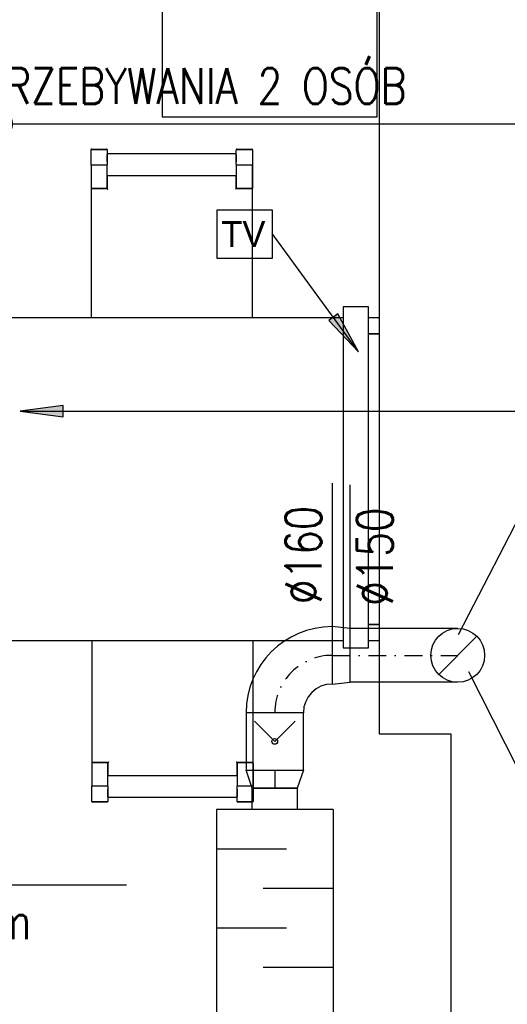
# Model space of a CAD drawing. Header units: centimetres. Extents: x -1062 to 5388, y 1642 to 2943.
# Tile 45 of 90: x -179 to -43, y 2357 to 2631. Entities that reach past the tile are written whole.
import ezdxf
from ezdxf.enums import TextEntityAlignment as Align

# ---------------------------------------------------------------- set-up
doc = ezdxf.new("R2010")
doc.units = ezdxf.units.CM
doc.linetypes.add('DASHDOT', pattern=[1, 0.5, -0.25, 0, -0.25])
doc.layers.add('M-AXS', color=2, linetype='DASHDOT', lineweight=30)
doc.layers.add('M-TEXT-n', color=5, linetype='Continuous', lineweight=9)
doc.layers.add('M-DUCT-RETN', color=230, linetype='Continuous', true_color=0xff007f)
for name, color, linetype in [('M-DUCT-RETN-EXST', 3, 'Continuous'), ('M-LDR', 5, 'Continuous'), ('M-TEXT-ROOM-TAG', 86, 'Continuous'), ('M-XREF', 252, 'Continuous'), ('XREF$0$Meble', 8, 'Continuous'), ('XREF$0$Notatki tekstowe', 8, 'Continuous'), ('XREF$0$Notatki tekstowe-1', 8, 'Continuous'), ('XREF$0$Wyposażenie elektryczne', 8, 'Continuous'), ('XREF$0$Ściany-2', 8, 'Continuous')]:
    doc.layers.add(name, color=color, linetype=linetype)
doc.styles.add('RomanS', font='romans.shx')
doc.styles.add('XREF$0$Arial', font='txt', dxfattribs={"height": 7.2})
doc.dimstyles.new('ISO-25', dxfattribs={"dimtxt": 2.5, "dimasz": 2.5, "dimexe": 1.25, "dimexo": 0.625, "dimtad": 1, "dimtxsty": 'Standard', "dimcen": 2.5, "dimadec": 0, "dimazin": 0, "dimtfac": 1, "dimtmove": 0, "dimatfit": 3, "dimfxl": 1, "dimarcsym": 0})

# ---------------------------------------------------------------- blocks, each defined once
blk = doc.blocks.new('XREF$0$TV01 - TV01-849464-Aranżacja_01')
at = {"layer": 'XREF$0$Wyposażenie elektryczne'}
for p, q in [((-82.22, 2563.08), (-89.22, 2563.08)), ((-89.22, 2563.08), (-89.22, 2468.08)), ((-82.22, 2468.08), (-82.22, 2563.08)), ((-89.22, 2468.08), (-82.22, 2468.08))]:
    blk.add_line(p, q, dxfattribs=at)
blk = doc.blocks.new('XREF$0$Szafka rack - Szafka rack-849890-Aranżacja_01')
at = {"layer": 'XREF$0$Wyposażenie elektryczne'}
for p, q in [((-79.72, 2664.08), (-139.72, 2664.08)), ((-139.72, 2664.08), (-139.72, 2604.08)), ((-79.72, 2604.08), (-79.72, 2664.08)), ((-139.72, 2604.08), (-79.72, 2604.08))]:
    blk.add_line(p, q, dxfattribs=at)
blk = doc.blocks.new('XREF$0$Bimroom_Collection_Dining_Table_2022 - Dining Table-499016-Aranżacja_01')
at = {"layer": 'XREF$0$Meble'}
for p, q in [((-107, 45), (-109.8, 45)), ((105.5, 45), (-100, 45)), ((105.5, 40.5), (105.5, 45)), ((105.5, 44.8), (105.5, 40.7)), ((109.8, 45), (105.7, 45)), ((110, 40.7), (110, 44.8)), ((-107, 40.5), (-110, 40.5)), ((-109.8, 40.5), (-107, 40.5)), ((110, 40.5), (105.5, 40.5)), ((105.7, 40.5), (109.8, 40.5)), ((110, -40.5), (110, 40.5)), ((-110, -40.5), (-107, -40.5)), ((-107, -40.5), (-109.8, -40.5)), ((105.5, -40.5), (110, -40.5)), ((105.5, -45), (105.5, -40.5)), ((105.5, -40.7), (105.5, -44.8)), ((109.8, -40.5), (105.7, -40.5)), ((110, -44.8), (110, -40.7)), ((-109.8, -45), (-107, -45)), ((-100, -45), (105.5, -45)), ((105.7, -45), (109.8, -45))]:
    blk.add_line(p, q, dxfattribs=at)
for centre, start, end in [((-109.8, 44.8), 90, 180), ((-109.8, 44.8), 105, 180), ((105.7, 44.8), 90, 180), ((105.7, 44.8), 150, 165), ((105.7, 44.8), 90, 120), ((109.8, 44.8), 0, 90), ((109.8, 44.8), 60, 90), ((109.8, 44.8), 15, 30), ((-109.8, 40.7), 180, 270), ((-109.8, 40.7), 180, 255), ((105.7, 40.7), 180, 270), ((105.7, 40.7), 195, 270), ((109.8, 40.7), 270, 0), ((109.8, 40.7), 270, 300), ((109.8, 40.7), 315, 0), ((-109.8, -40.7), 90, 180), ((-109.8, -40.7), 90, 165), ((105.7, -40.7), 90, 180), ((105.7, -40.7), 150, 165), ((105.7, -40.7), 90, 120), ((109.8, -40.7), 360, 90), ((109.8, -40.7), 15, 90), ((-109.8, -44.8), 180, 270), ((-109.8, -44.8), 180, 210), ((-109.8, -44.8), 240, 255), ((105.7, -44.8), 180, 270), ((105.7, -44.8), 195, 270), ((109.8, -44.8), 270, 360), ((109.8, -44.8), 270, 345)]:
    blk.add_arc(centre, 0.2, start, end, dxfattribs=at)
for points, knots in [([(105.5, 45), (105.5, 45), (105.5, 45), (105.49, 44.99), (105.47, 44.97), (105.46, 44.96), (105.44, 44.94), (105.43, 44.93), (105.41, 44.91), (105.4, 44.9), (105.38, 44.88), (105.34, 44.84), (105.32, 44.82), (105.3, 44.8)], [-1, -1, -1, -1, -0.833333, -0.75, -0.666667, -0.583333, -0.5, -0.416667, -0.375, -0.333333, -0.25, -0.166667, 0, 0, 0, 0]), ([(-109.8, 40.3), (-109.82, 40.32), (-109.84, 40.34), (-109.88, 40.38), (-109.9, 40.4), (-109.91, 40.41), (-109.93, 40.43), (-109.94, 40.44), (-109.96, 40.46), (-109.97, 40.47), (-109.99, 40.49), (-110, 40.5), (-110, 40.5), (-110, 40.5)], [0, 0, 0, 0, 0.166667, 0.25, 0.333333, 0.375, 0.416667, 0.5, 0.583333, 0.666667, 0.75, 0.833333, 1, 1, 1, 1]), ([(105.3, 40.3), (105.32, 40.32), (105.34, 40.34), (105.38, 40.38), (105.4, 40.4), (105.41, 40.41), (105.43, 40.43), (105.44, 40.44), (105.46, 40.46), (105.47, 40.47), (105.49, 40.49), (105.5, 40.5), (105.5, 40.5), (105.5, 40.5)], [0, 0, 0, 0, 0.166667, 0.25, 0.333333, 0.375, 0.416667, 0.5, 0.583333, 0.666667, 0.75, 0.833333, 1, 1, 1, 1]), ([(109.8, 40.3), (109.82, 40.32), (109.84, 40.34), (109.88, 40.38), (109.9, 40.4), (109.91, 40.41), (109.93, 40.43), (109.94, 40.44), (109.96, 40.46), (109.97, 40.47), (109.99, 40.49), (110, 40.5), (110, 40.5), (110, 40.5)], [0, 0, 0, 0, 0.166667, 0.25, 0.333333, 0.375, 0.416667, 0.5, 0.583333, 0.666667, 0.75, 0.833333, 1, 1, 1, 1]), ([(-109.8, -40.3), (-109.82, -40.32), (-109.84, -40.34), (-109.88, -40.38), (-109.9, -40.4), (-109.91, -40.41), (-109.93, -40.43), (-109.94, -40.44), (-109.96, -40.46), (-109.97, -40.47), (-109.99, -40.49), (-110, -40.5), (-110, -40.5), (-110, -40.5)], [0, 0, 0, 0, 0.166667, 0.25, 0.333333, 0.375, 0.416667, 0.5, 0.583333, 0.666667, 0.75, 0.833333, 1, 1, 1, 1]), ([(105.3, -40.3), (105.32, -40.32), (105.34, -40.34), (105.38, -40.38), (105.4, -40.4), (105.41, -40.41), (105.43, -40.43), (105.44, -40.44), (105.46, -40.46), (105.47, -40.47), (105.49, -40.49), (105.5, -40.5), (105.5, -40.5), (105.5, -40.5)], [0, 0, 0, 0, 0.166667, 0.25, 0.333333, 0.375, 0.416667, 0.5, 0.583333, 0.666667, 0.75, 0.833333, 1, 1, 1, 1]), ([(109.8, -40.3), (109.82, -40.32), (109.84, -40.34), (109.88, -40.38), (109.9, -40.4), (109.91, -40.41), (109.93, -40.43), (109.94, -40.44), (109.96, -40.46), (109.97, -40.47), (109.99, -40.49), (110, -40.5), (110, -40.5), (110, -40.5)], [0, 0, 0, 0, 0.166667, 0.25, 0.333333, 0.375, 0.416667, 0.5, 0.583333, 0.666667, 0.75, 0.833333, 1, 1, 1, 1]), ([(105.3, -44.8), (105.32, -44.82), (105.34, -44.84), (105.38, -44.88), (105.4, -44.9), (105.41, -44.91), (105.43, -44.93), (105.44, -44.94), (105.46, -44.96), (105.47, -44.97), (105.49, -44.99), (105.5, -45), (105.5, -45), (105.5, -45)], [0, 0, 0, 0, 0.166667, 0.25, 0.333333, 0.375, 0.416667, 0.5, 0.583333, 0.666667, 0.75, 0.833333, 1, 1, 1, 1])]:
    blk.add_open_spline(points, degree=3, knots=knots, dxfattribs=at)
blk = doc.blocks.new('XREF$0$Bimroom_Collection_Dining_Chair_2022 - Dining Chair-V10-Aranżacja_01')
at = {"layer": 'XREF$0$Meble'}
for p, q in [((-22.5, 17.01), (-22.5, -17)), ((22.5, -17), (22.5, 17.01)), ((-22.5, -17), (-18, -17)), ((-22.5, -17.2), (-22.5, -23.7)), ((-18.2, -17), (-22.3, -17)), ((-18, -17), (-18, -20.68)), ((-18, -23.7), (-18, -17.2)), ((18, -17), (22.5, -17)), ((18, -20.68), (18, -17)), ((18, -17.2), (18, -23.7)), ((22.3, -17), (18.2, -17)), ((22.5, -23.7), (22.5, -17.2)), ((22.5, -17.2), (22.5, -23.7)), ((-22.5, -21.3), (-22.5, -23.7)), ((18, -20.67), (-18, -20.67)), ((-18, -20.67), (-18, -20.68)), ((-18, -23.7), (-18, -20.68)), ((18, -20.68), (18, -20.67)), ((18, -20.68), (18, -23.7)), ((22.5, -23.7), (22.5, -21.3)), ((-22.5, -27.71), (-22.5, -23.7)), ((-22.3, -23.5), (-18.2, -23.5)), ((-18, -23.7), (-18, -27.71)), ((-18, -26.5), (-18, -24.42)), ((18, -27.71), (18, -23.7)), ((18, -24.42), (18, -26.5)), ((18.2, -23.5), (22.3, -23.5)), ((22.5, -23.7), (22.5, -27.71)), ((-18, -26.67), (18, -26.67)), ((-22.5, -27.71), (-22.5, -27.8)), ((-22.5, -27.71), (-22.5, -27.8)), ((-18.2, -27.91), (-22.3, -27.91)), ((-18.2, -28), (-22.3, -28)), ((-18, -27.8), (-18, -27.71)), ((18, -27.71), (18, -27.8)), ((18, -27.71), (18, -27.8)), ((22.3, -27.91), (18.2, -27.91)), ((22.3, -28), (18.2, -28)), ((22.5, -27.8), (22.5, -27.71))]:
    blk.add_line(p, q, dxfattribs=at)
for centre, start, end in [((-22.3, -17.2), 115.7143, 180), ((-22.3, -17.2), 115.7143, 180), ((-22.3, -17.2), 90, 102.8571), ((-18.2, -17.2), 77.1429, 90), ((-18.2, -17.2), 77.1429, 90), ((-18.2, -17.2), 0, 64.2857), ((-18.2, -17.2), 360, 64.2857), ((18.2, -17.2), 115.7143, 180), ((18.2, -17.2), 115.7143, 180), ((18.2, -17.2), 90, 102.8571), ((18.2, -17.2), 90, 102.8571), ((22.3, -17.2), 77.1429, 90), ((22.3, -17.2), 0, 64.2857), ((22.3, -17.2), 0, 64.2857), ((-22.3, -21.3), 192.8571, 218.5714), ((-22.3, -21.3), 192.8571, 218.5714), ((-18.2, -21.3), 321.4286, 0), ((-18.2, -21.3), 321.4286, 347.1429), ((18.2, -21.3), 192.8571, 218.5714), ((18.2, -21.3), 192.8571, 218.5714), ((22.3, -21.3), 321.4286, 0), ((22.3, -21.3), 321.4286, 0), ((-22.3, -27.8), 180, 270), ((-18.2, -27.8), 270, 0), ((18.2, -27.8), 180, 270), ((22.3, -27.8), 270, 0)]:
    blk.add_arc(centre, 0.2, start, end, dxfattribs=at)
for points, knots in [([(-22.3, -16.8), (-22.32, -16.82), (-22.34, -16.84), (-22.38, -16.88), (-22.4, -16.9), (-22.41, -16.91), (-22.43, -16.93), (-22.44, -16.94), (-22.46, -16.96), (-22.47, -16.97), (-22.49, -16.99), (-22.5, -17), (-22.5, -17), (-22.5, -17)], [0, 0, 0, 0, 0.166667, 0.25, 0.333333, 0.375, 0.416667, 0.5, 0.583333, 0.666667, 0.75, 0.833333, 1, 1, 1, 1]), ([(-17.8, -16.8), (-17.82, -16.82), (-17.84, -16.84), (-17.88, -16.88), (-17.9, -16.9), (-17.91, -16.91), (-17.93, -16.93), (-17.94, -16.94), (-17.96, -16.96), (-17.97, -16.97), (-17.99, -16.99), (-18, -17), (-18, -17), (-18, -17)], [0, 0, 0, 0, 0.166667, 0.25, 0.333333, 0.375, 0.416667, 0.5, 0.583333, 0.666667, 0.75, 0.833333, 1, 1, 1, 1]), ([(17.8, -16.8), (17.82, -16.82), (17.84, -16.84), (17.88, -16.88), (17.9, -16.9), (17.91, -16.91), (17.93, -16.93), (17.94, -16.94), (17.96, -16.96), (17.97, -16.97), (17.99, -16.99), (18, -17), (18, -17), (18, -17)], [0, 0, 0, 0, 0.166667, 0.25, 0.333333, 0.375, 0.416667, 0.5, 0.583333, 0.666667, 0.75, 0.833333, 1, 1, 1, 1]), ([(22.3, -16.8), (22.32, -16.82), (22.34, -16.84), (22.38, -16.88), (22.4, -16.9), (22.41, -16.91), (22.43, -16.93), (22.44, -16.94), (22.46, -16.96), (22.47, -16.97), (22.49, -16.99), (22.5, -17), (22.5, -17), (22.5, -17)], [0, 0, 0, 0, 0.166667, 0.25, 0.333333, 0.375, 0.416667, 0.5, 0.583333, 0.666667, 0.75, 0.833333, 1, 1, 1, 1]), ([(-22.5, -23.7), (-22.5, -23.67), (-22.49, -23.63), (-22.46, -23.58), (-22.43, -23.54), (-22.37, -23.51), (-22.33, -23.5), (-22.3, -23.5)], [-1, -1, -1, -1, -0.785714, -0.571429, -0.428571, -0.285714, 0, 0, 0, 0]), ([(-18.2, -23.5), (-18.18, -23.5), (-18.13, -23.51), (-18.08, -23.54), (-18.04, -23.57), (-18.01, -23.62), (-18, -23.67), (-18, -23.7)], [-1, -1, -1, -1, -0.785714, -0.571429, -0.428571, -0.285714, 0, 0, 0, 0]), ([(18, -23.7), (18, -23.67), (18.01, -23.63), (18.04, -23.58), (18.07, -23.54), (18.13, -23.51), (18.17, -23.5), (18.2, -23.5)], [-1, -1, -1, -1, -0.785714, -0.571429, -0.428571, -0.285714, 0, 0, 0, 0]), ([(22.3, -23.5), (22.32, -23.5), (22.37, -23.51), (22.42, -23.54), (22.46, -23.57), (22.49, -23.62), (22.5, -23.67), (22.5, -23.7)], [-1, -1, -1, -1, -0.785714, -0.571429, -0.428571, -0.285714, 0, 0, 0, 0]), ([(-22.3, -27.91), (-22.32, -27.91), (-22.37, -27.9), (-22.42, -27.87), (-22.46, -27.84), (-22.49, -27.79), (-22.5, -27.74), (-22.5, -27.71)], [-1, -1, -1, -1, -0.785714, -0.571429, -0.428571, -0.285714, 0, 0, 0, 0]), ([(-18, -27.71), (-18, -27.73), (-18.01, -27.78), (-18.04, -27.83), (-18.07, -27.87), (-18.13, -27.9), (-18.17, -27.91), (-18.2, -27.91)], [-1, -1, -1, -1, -0.785714, -0.571429, -0.428571, -0.285714, 0, 0, 0, 0]), ([(18.2, -27.91), (18.18, -27.91), (18.13, -27.9), (18.08, -27.87), (18.04, -27.84), (18.01, -27.79), (18, -27.74), (18, -27.71)], [-1, -1, -1, -1, -0.785714, -0.571429, -0.428571, -0.285714, 0, 0, 0, 0]), ([(22.5, -27.71), (22.5, -27.73), (22.49, -27.78), (22.46, -27.83), (22.43, -27.87), (22.37, -27.9), (22.33, -27.91), (22.3, -27.91)], [-1, -1, -1, -1, -0.785714, -0.571429, -0.428571, -0.285714, 0, 0, 0, 0])]:
    blk.add_open_spline(points, degree=3, knots=knots, dxfattribs=at)
blk = doc.blocks.new('XREF$0$Bimroom_Collection_Dining_Chair_2022 - Dining Chair-V11-Aranżacja_01')
at = {"layer": 'XREF$0$Meble'}
for p, q in [((-22.5, 27.8), (-22.5, 27.71)), ((-22.5, 27.8), (-22.5, 27.71)), ((-22.5, 23.7), (-22.5, 27.71)), ((-22.3, 28), (-18.2, 28)), ((-22.3, 27.91), (-18.2, 27.91)), ((-18, 27.71), (-18, 27.8)), ((-18, 27.71), (-18, 23.7)), ((18, 27.8), (18, 27.71)), ((18, 27.8), (18, 27.71)), ((18, 23.7), (18, 27.71)), ((18.2, 28), (22.3, 28)), ((18.2, 27.91), (22.3, 27.91)), ((22.5, 27.71), (22.5, 27.8)), ((22.5, 27.71), (22.5, 23.7)), ((18, 26.67), (-18, 26.67)), ((-18, 24.42), (-18, 26.5)), ((18, 26.5), (18, 24.42)), ((-22.5, 23.7), (-22.5, 17.2)), ((-22.5, 23.7), (-22.5, 21.3)), ((-18.2, 23.5), (-22.3, 23.5)), ((-18, 20.68), (-18, 23.7)), ((-18, 17.2), (-18, 23.7)), ((18, 23.7), (18, 20.68)), ((18, 23.7), (18, 17.2)), ((22.3, 23.5), (18.2, 23.5)), ((22.5, 17.2), (22.5, 23.7)), ((22.5, 23.7), (22.5, 17.2)), ((22.5, 21.3), (22.5, 23.7)), ((-18, 20.68), (-18, 20.67)), ((-18, 20.68), (-18, 17)), ((-18, 20.67), (18, 20.67)), ((18, 20.67), (18, 20.68)), ((18, 17), (18, 20.68)), ((-18, 17), (-22.5, 17)), ((-22.5, 17), (-22.5, -19.01)), ((-22.3, 17), (-18.2, 17)), ((22.5, 17), (18, 17)), ((18.2, 17), (22.3, 17)), ((22.5, -19.01), (22.5, 17))]:
    blk.add_line(p, q, dxfattribs=at)
for centre, start, end in [((-22.3, 27.8), 90, 180), ((-18.2, 27.8), 360, 90), ((18.2, 27.8), 90, 180), ((22.3, 27.8), 360, 90), ((-22.3, 21.3), 141.4286, 167.1429), ((-22.3, 21.3), 141.4286, 167.1429), ((-18.2, 21.3), 0, 38.5714), ((-18.2, 21.3), 12.8571, 38.5714), ((18.2, 21.3), 141.4286, 167.1429), ((18.2, 21.3), 141.4286, 167.1429), ((22.3, 21.3), 0, 38.5714), ((22.3, 21.3), 0, 38.5714), ((-22.3, 17.2), 180, 244.2857), ((-22.3, 17.2), 180, 244.2857), ((-22.3, 17.2), 257.1429, 270), ((-18.2, 17.2), 270, 282.8571), ((-18.2, 17.2), 270, 282.8571), ((-18.2, 17.2), 295.7143, 0), ((-18.2, 17.2), 295.7143, 0), ((18.2, 17.2), 180, 244.2857), ((18.2, 17.2), 180, 244.2857), ((18.2, 17.2), 257.1429, 270), ((18.2, 17.2), 257.1429, 270), ((22.3, 17.2), 270, 282.8571), ((22.3, 17.2), 295.7143, 360), ((22.3, 17.2), 295.7143, 0)]:
    blk.add_arc(centre, 0.2, start, end, dxfattribs=at)
for points, knots in [([(-22.5, 27.71), (-22.5, 27.73), (-22.49, 27.78), (-22.46, 27.83), (-22.43, 27.87), (-22.37, 27.9), (-22.33, 27.91), (-22.3, 27.91)], [-1, -1, -1, -1, -0.785714, -0.571429, -0.428571, -0.285714, 0, 0, 0, 0]), ([(-18.2, 27.91), (-18.18, 27.91), (-18.13, 27.9), (-18.08, 27.87), (-18.04, 27.84), (-18.01, 27.79), (-18, 27.74), (-18, 27.71)], [-1, -1, -1, -1, -0.785714, -0.571429, -0.428571, -0.285714, 0, 0, 0, 0]), ([(18, 27.71), (18, 27.73), (18.01, 27.78), (18.04, 27.83), (18.07, 27.87), (18.13, 27.9), (18.17, 27.91), (18.2, 27.91)], [-1, -1, -1, -1, -0.785714, -0.571429, -0.428571, -0.285714, 0, 0, 0, 0]), ([(22.3, 27.91), (22.32, 27.91), (22.37, 27.9), (22.42, 27.87), (22.46, 27.84), (22.49, 27.79), (22.5, 27.74), (22.5, 27.71)], [-1, -1, -1, -1, -0.785714, -0.571429, -0.428571, -0.285714, 0, 0, 0, 0]), ([(-22.3, 23.5), (-22.32, 23.5), (-22.37, 23.51), (-22.42, 23.54), (-22.46, 23.57), (-22.49, 23.62), (-22.5, 23.67), (-22.5, 23.7)], [-1, -1, -1, -1, -0.785714, -0.571429, -0.428571, -0.285714, 0, 0, 0, 0]), ([(-18, 23.7), (-18, 23.67), (-18.01, 23.63), (-18.04, 23.58), (-18.07, 23.54), (-18.13, 23.51), (-18.17, 23.5), (-18.2, 23.5)], [-1, -1, -1, -1, -0.785714, -0.571429, -0.428571, -0.285714, 0, 0, 0, 0]), ([(18.2, 23.5), (18.18, 23.5), (18.13, 23.51), (18.08, 23.54), (18.04, 23.57), (18.01, 23.62), (18, 23.67), (18, 23.7)], [-1, -1, -1, -1, -0.785714, -0.571429, -0.428571, -0.285714, 0, 0, 0, 0]), ([(22.5, 23.7), (22.5, 23.67), (22.49, 23.63), (22.46, 23.58), (22.43, 23.54), (22.37, 23.51), (22.33, 23.5), (22.3, 23.5)], [-1, -1, -1, -1, -0.785714, -0.571429, -0.428571, -0.285714, 0, 0, 0, 0]), ([(-22.5, 17), (-22.5, 17), (-22.5, 17), (-22.49, 16.99), (-22.47, 16.97), (-22.46, 16.96), (-22.44, 16.94), (-22.42, 16.92), (-22.4, 16.9), (-22.39, 16.89), (-22.37, 16.87), (-22.34, 16.84), (-22.32, 16.82), (-22.3, 16.8)], [0, 0, 0, 0, 0.166667, 0.25, 0.333333, 0.416667, 0.5, 0.583333, 0.666667, 0.708333, 0.75, 0.833333, 1, 1, 1, 1]), ([(-18, 17), (-18, 17), (-18, 17), (-17.99, 16.99), (-17.97, 16.97), (-17.96, 16.96), (-17.94, 16.94), (-17.92, 16.92), (-17.9, 16.9), (-17.89, 16.89), (-17.87, 16.87), (-17.84, 16.84), (-17.82, 16.82), (-17.8, 16.8)], [0, 0, 0, 0, 0.166667, 0.25, 0.333333, 0.416667, 0.5, 0.583333, 0.666667, 0.708333, 0.75, 0.833333, 1, 1, 1, 1]), ([(18, 17), (18, 17), (18, 17), (17.99, 16.99), (17.97, 16.97), (17.96, 16.96), (17.94, 16.94), (17.92, 16.92), (17.9, 16.9), (17.89, 16.89), (17.87, 16.87), (17.84, 16.84), (17.82, 16.82), (17.8, 16.8)], [0, 0, 0, 0, 0.166667, 0.25, 0.333333, 0.416667, 0.5, 0.583333, 0.666667, 0.708333, 0.75, 0.833333, 1, 1, 1, 1]), ([(22.5, 17), (22.5, 17), (22.5, 17), (22.49, 16.99), (22.47, 16.97), (22.46, 16.96), (22.44, 16.94), (22.42, 16.92), (22.4, 16.9), (22.39, 16.89), (22.37, 16.87), (22.34, 16.84), (22.32, 16.82), (22.3, 16.8)], [0, 0, 0, 0, 0.166667, 0.25, 0.333333, 0.416667, 0.5, 0.583333, 0.666667, 0.708333, 0.75, 0.833333, 1, 1, 1, 1])]:
    blk.add_open_spline(points, degree=3, knots=knots, dxfattribs=at)
blk = doc.blocks.new('XREF')
at = {"layer": 'XREF$0$Notatki tekstowe-1'}
for points in [[(-84.93, 2538.53), (-90.73, 2549.15), (-93.28, 2547.29)], [(-179.27, 2522.06), (-167.27, 2520.48), (-167.27, 2523.64)]]:
    blk.add_hatch(color=256, dxfattribs=at).paths.add_polyline_path(points)
at = {"layer": 'XREF$0$Notatki tekstowe'}
for p, q in [((-84.93, 2538.53), (-109.04, 2571.53)), ((-90.73, 2549.15), (-93.28, 2547.29)), ((-93.28, 2547.29), (-84.93, 2538.53)), ((-84.93, 2538.53), (-90.73, 2549.15)), ((-167.27, 2523.64), (-179.27, 2522.06)), ((-179.27, 2522.06), (-167.27, 2520.48)), ((-179.27, 2522.06), (17.8, 2522.06)), ((-167.27, 2520.48), (-167.27, 2523.64))]:
    blk.add_line(p, q, dxfattribs=at)
at = {"layer": 'XREF$0$Notatki tekstowe', "flags": 128}
blk.add_lwpolyline([(-124.4, 2578.13), (-109.04, 2578.13), (-109.04, 2564.61), (-124.4, 2564.61)], close=True, dxfattribs=at)
at = {"layer": 'XREF$0$Ściany-2'}
for p, q in [((-79.22, 2666.08), (-79.22, 2432.08)), ((-79.22, 2432.08), (-59.22, 2432.08)), ((-59.22, 2432.08), (-59.22, 2346.08))]:
    blk.add_line(p, q, dxfattribs=at)
at = {"layer": 'XREF$0$Meble'}
for name, p in [('XREF$0$Bimroom_Collection_Dining_Chair_2022 - Dining Chair-V11-Aranżacja_01', (-137.02, 2567.08)), ('XREF$0$Bimroom_Collection_Dining_Chair_2022 - Dining Chair-V10-Aranżacja_01', (-136.82, 2441.08))]:
    blk.add_blockref(name, p, dxfattribs=at)
at = {"layer": 'XREF$0$Meble', "rotation": 180}
blk.add_blockref('XREF$0$Bimroom_Collection_Dining_Table_2022 - Dining Table-499016-Aranżacja_01', (-189.22, 2503.08), dxfattribs=at)
at = {"layer": 'XREF$0$Wyposażenie elektryczne'}
for name, p in [('XREF$0$Szafka rack - Szafka rack-849890-Aranżacja_01', (0, 0)), ('XREF$0$TV01 - TV01-849464-Aranżacja_01', (0, -12))]:
    blk.add_blockref(name, p, dxfattribs=at)
at = {"layer": 'XREF$0$Notatki tekstowe-1', "insert": (-123.2, 2575.02), "char_height": 7.2, "width": 13.0896, "attachment_point": 1, "line_spacing_factor": 0.936439, "style": 'XREF$0$Arial'}
blk.add_mtext('\\pxt7.05556,14.11111,21.16667,28.22222,35.27778,42.33333,49.38889,56.44444,63.5,70.55556,77.61111,84.66667,91.72222,98.77778,105.83333,112.88889,119.94444,127,134.05556,141.11111,148.16667,155.22222,162.27778,169.33333,176.38889,183.44444,190.5,197.55556,204.61111,211.66667,218.72222,225.77778;{TV}', dxfattribs=at)
blk = doc.blocks.new('CAR 160')
for p, q in [((16, 8), (0, 8)), ((0, 8), (0, -8)), ((2.34, 5.66), (8, 0)), ((16, -8), (16, 8)), ((8, 0), (2.34, -5.66)), ((0, -8), (16, -8))]:
    blk.add_line(p, q)
blk.add_circle((8, 0), 0.8)

msp = doc.modelspace()

# ---------------------------------------------------------------- linework, layer by layer
at = {"layer": 'M-AXS', "ltscale": 10}
for p, q in [((-92.32, 2453.98), (-57.32, 2453.98)), ((-108.32, 2421.98), (-108.32, 2416.98))]:
    msp.add_line(p, q, dxfattribs=at)
msp.add_arc((-92.32, 2437.98), 16, 90, 180, dxfattribs=at)
at = {"layer": 'M-DUCT-RETN'}
for p, q in [((-57.32, 2461.48), (-87.32, 2461.48)), ((-87.32, 2446.48), (-87.32, 2461.48)), ((-57.32, 2446.48), (-87.32, 2446.48)), ((-124.57, 2410.98), (-124.57, 2322.98)), ((-92.07, 2410.98), (-124.57, 2410.98)), ((-92.07, 2410.98), (-92.07, 2322.98)), ((-105.07, 2399.98), (-124.57, 2399.98)), ((-92.07, 2388.98), (-111.57, 2388.98)), ((-105.07, 2377.98), (-124.57, 2377.98)), ((-92.07, 2366.98), (-111.57, 2366.98))]:
    msp.add_line(p, q, dxfattribs=at)
for points in [[(-87.32, 2461.48), (-92.32, 2461.98), (-92.32, 2445.98), (-87.32, 2446.48)], [(-100.32, 2421.98), (-102.07, 2416.98), (-114.57, 2416.98), (-116.32, 2421.98)], [(-102.07, 2410.98), (-114.57, 2410.98), (-114.57, 2416.98), (-102.07, 2416.98)]]:
    msp.add_lwpolyline(points, close=True, dxfattribs=at)
for radius in [24, 8]:
    msp.add_arc((-92.32, 2437.98), radius, 90, 180, dxfattribs=at)
at = {"layer": 'M-DUCT-RETN-EXST'}
msp.add_line((-62.62, 2448.67), (-52.02, 2459.28), dxfattribs=at)
msp.add_circle((-57.32, 2453.98), 7.5, dxfattribs=at)
at = {"layer": 'M-LDR'}
for p, q in [((-27.28, 2517.7), (-57.22, 2459.7)), ((-92.32, 2501.98), (-92.32, 2461.98)), ((-87.42, 2501.49), (-87.42, 2461.49)), ((-28.02, 2397.55), (-54.21, 2449.41)), ((-149.64, 2389.9), (-349.64, 2389.9))]:
    msp.add_line(p, q, dxfattribs=at)

# ---------------------------------------------------------------- block references
at = {"layer": 'M-DUCT-RETN', "rotation": 269.9999999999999}
msp.add_blockref('CAR 160', (-108.32, 2437.98), dxfattribs=at)
at = {"layer": 'M-XREF'}
msp.add_blockref('XREF', (0, 0), dxfattribs=at)

# ---------------------------------------------------------------- texts
at = {"layer": 'M-TEXT-n', "style": 'RomanS', "width": 0.8}
for s, p in [('MOŻŁIWOŚĆ JEDNOCZESNEGO PRZEBYWANIA 2 OSÓB', (-211.73, 2607.65)), ('GRUBOŚĆ WKŁADU 100mm', (-249.64, 2374.9))]:
    msp.add_text(s, height=10, dxfattribs=at).set_placement(p, align=Align.CENTER)
for s, p in [('%%C160', (-95.32, 2481.98)), ('%%C150', (-75.42, 2481.49))]:
    msp.add_text(s, height=10, rotation=90, dxfattribs=at).set_placement(p, align=Align.CENTER)

# ---------------------------------------------------------------- leaders
at = {"layer": 'M-TEXT-ROOM-TAG'}
msp.add_leader([(-186.27, 2602.11), (112.34, 2602.11)], dimstyle='ISO-25', override={"dimasz": 10, "dimgap": 0.625, "dimtad": 0, "dimldrblk": 'Dot'}, dxfattribs=at)

doc.saveas('drawing.dxf')
